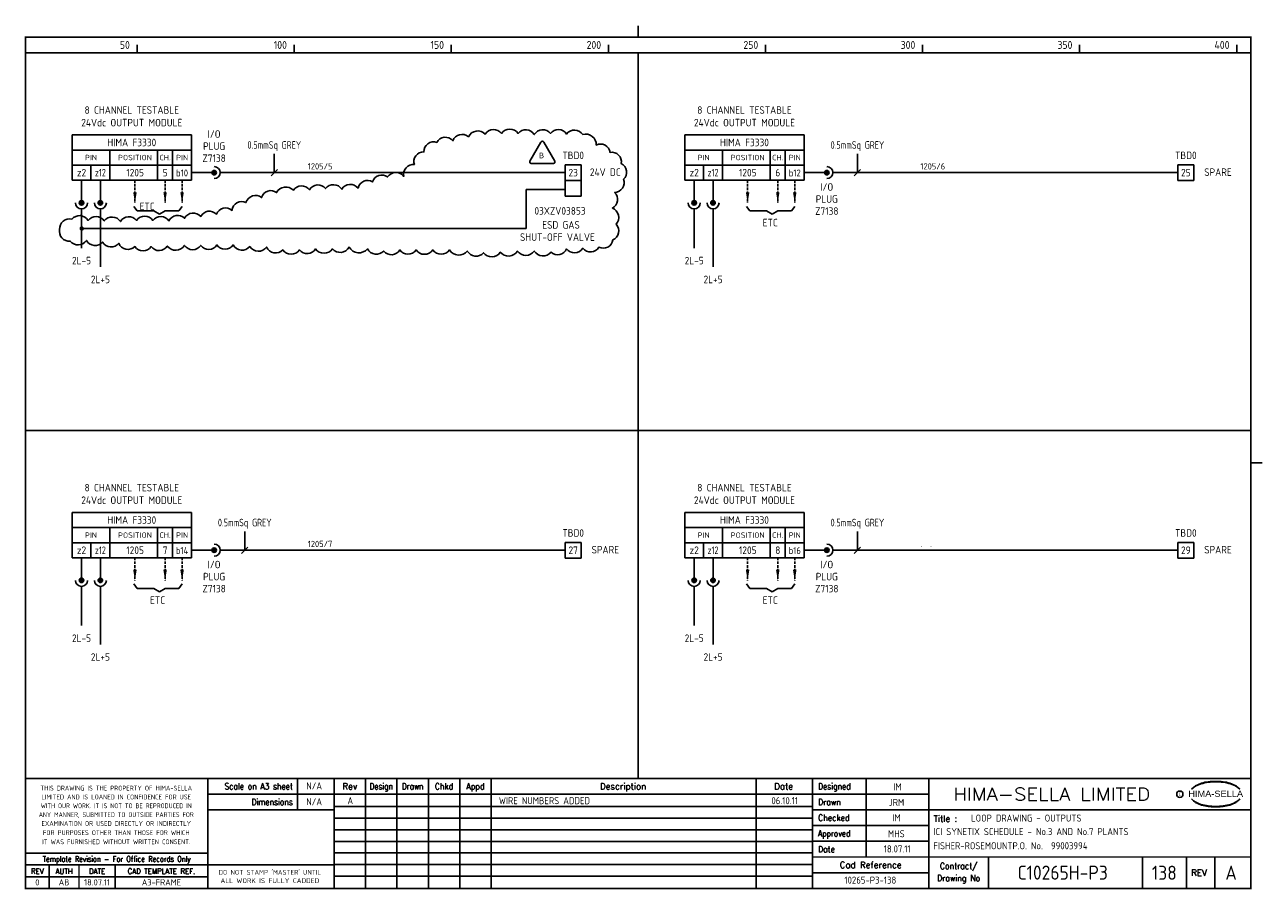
# Model space of a CAD drawing. Extents: x 14 to 408, y 0 to 275.
import ezdxf
from ezdxf.enums import TextEntityAlignment as Align

# ---------------------------------------------------------------- set-up
doc = ezdxf.new("R2010")
doc.units = 0
doc.header["$LTSCALE"] = 0.25
doc.header["$MEASUREMENT"] = 0
doc.linetypes.add('HIDDEN2', pattern=[4.7625, 3.175, -1.5875])
for name, color, linetype in [('00-DRG_FRAME', 12, 'CONTINUOUS'), ('01-DRAW', 7, 'CONTINUOUS'), ('051-TEXT', 2, 'CONTINUOUS'), ('052-TEXT', 2, 'CONTINUOUS'), ('054', 7, 'CONTINUOUS'), ('117', 7, 'CONTINUOUS'), ('117-TEXT', 2, 'CONTINUOUS')]:
    doc.layers.add(name, color=color, linetype=linetype)
doc.styles.add('ARIAL', font='arial.ttf', dxfattribs={"height": 2.5})
doc.styles.add('ISO', font='iso.shx')
doc.styles.add('ROMAND', font='ROMAND')

# ---------------------------------------------------------------- blocks, each defined once
blk = doc.blocks.new('A3-REVA')
at = {"layer": '051-TEXT', "style": 'ISO'}
for tag, p in [('DESIGNED', (292.01, 31.7)), ('A', (117.73, 27.28)), ('DES', (127.73, 27.28)), ('DRN', (137.73, 27.28)), ('CHKD', (147.73, 27.28)), ('APPD', (157.73, 27.28)), ('DATE', (256, 27.28)), ('DRAWN', (291.72, 26.77)), ('CHECKED', (291.72, 21.89)), ('APPD', (291.65, 16.79)), ('DATE', (291.92, 11.96))]:
    blk.add_attdef(tag, text='', height=2.25, dxfattribs=at).set_placement(p, align=Align.CENTER)
blk.add_attdef('DESCRIPTION', (165.03, 27.28), '', height=2.25, dxfattribs=at)
blk = doc.blocks.new('A3-REVB')
at = {"layer": '051-TEXT', "style": 'ISO'}
for tag, p in [('A', (124.85, -20.36)), ('DES', (134.85, -20.36)), ('DRN', (144.85, -20.36)), ('CHKD', (154.85, -20.36)), ('APPD', (164.85, -20.36)), ('DATE', (263.12, -20.36))]:
    blk.add_attdef(tag, text='', height=2.25, dxfattribs=at).set_placement(p, align=Align.CENTER)
blk.add_attdef('DESCRIPTION', (172.15, -20.36), '', height=2.25, dxfattribs=at)
blk = doc.blocks.new('A3-TITLE')
at = {"layer": '051-TEXT', "style": 'ISO'}
blk.add_attdef('TITLE_1', (315.46, 21.78), '', height=2.25, dxfattribs=at)
for tag, p in [('DRGNO', (376.96, 3.24)), ('REV.', (398.2, 3.24))]:
    blk.add_attdef(tag, text='', height=4.5, dxfattribs=at).set_placement(p, align=Align.CENTER)
blk = doc.blocks.new('A3-CONTRACT')
at = {"layer": '051-TEXT', "color": 41, "style": 'ISO'}
for tag, height, p in [('SCALE', 2.25, (106.71, 31.82)), ('DIMS', 2.25, (106.71, 26.8)), ('CAD-REF', 2.25, (283.73, 1.84)), ('CONTRACT', 4.5, (344.94, 3.1))]:
    blk.add_attdef(tag, text='', height=height, dxfattribs=at).set_placement(p, align=Align.CENTER)
for tag, p in [('TITLE_2', (303.86, 17.28)), ('TITLE_3', (303.79, 12.78))]:
    blk.add_attdef(tag, p, '', height=2.25, dxfattribs=at)

msp = doc.modelspace()

# ---------------------------------------------------------------- linework, layer by layer
at = {"layer": '00-DRG_FRAME'}
for p, q in [((50, 266.5), (50, 269)), ((100, 266.5), (100, 269)), ((150, 266.5), (150, 269)), ((200, 266.5), (200, 269)), ((250, 266.5), (250, 269)), ((300, 266.5), (300, 269)), ((350, 266.5), (350, 269)), ((400, 266.5), (400, 269)), ((101.01, 35.5), (101.01, 25.5)), ((122.7, 35.5), (122.7, 0.5)), ((132.7, 0.5), (132.7, 35.5)), ((142.7, 0.5), (142.7, 35.5)), ((152.7, 35.5), (152.7, 0.5)), ((162.7, 35.5), (162.7, 0.5)), ((247, 35.5), (247, 0.5)), ((282, 35.5), (282, 10.5)), ((265, 30.5), (302, 30.5)), ((265, 26.59), (112.7, 26.59)), ((302, 25.5), (265, 25.5)), ((265, 22.89), (112.7, 22.89)), ((265, 20.5), (302, 20.5)), ((265, 19.19), (112.7, 19.19)), ((265, 15.49), (112.7, 15.49)), ((302, 15.5), (265, 15.5)), ((265, 11.79), (112.7, 11.79)), ((265, 8.09), (112.7, 8.09)), ((321, 10.5), (321, 0.5)), ((370, 10.5), (370, 0.5)), ((384, 0.5), (384, 10.5)), ((393, 10.5), (393, 0.5)), ((72.5, 4.25), (14.5, 4.25)), ((265, 4.39), (112.7, 4.39)), ((302, 5.5), (265, 5.5))]:
    msp.add_line(p, q, dxfattribs=at)
at = {"layer": '00-DRG_FRAME', "color": 7}
for p, q in [((173.8, 210.6), (173.8, 223.02)), ((173.8, 223.02), (186.3, 223.02)), ((32.32, 210.6), (173.8, 210.6))]:
    msp.add_line(p, q, dxfattribs=at)
at = {"layer": '00-DRG_FRAME', "const_width": 0.5}
for points in [[(209.5, 271.5), (209.5, 275.18)], [(209.5, 271.5), (209.5, 275.18)], [(14.5, 266.5), (404.5, 266.5)], [(209.5, 35.5), (209.5, 266.5)], [(14.5, 146.31), (404.5, 146.31)], [(404.5, 136), (408.18, 136)], [(404.5, 35.5), (14.5, 35.5)], [(72.5, 0.5), (72.5, 35.5)], [(112.7, 0.5), (112.7, 35.5)], [(265, 35.5), (265, 0.5)], [(302, 0.5), (302, 35.5)], [(265, 30.5), (72.5, 30.5)], [(112.7, 25.5), (72.5, 25.5)], [(404.5, 25.5), (302, 25.5)], [(14.5, 11.75), (72.5, 11.75)], [(14.5, 8), (72.5, 8)], [(22, 0.5), (22, 8)], [(31.5, 0.5), (31.5, 8)], [(43, 0.5), (43, 8)], [(112.7, 8), (72.5, 8)], [(265, 10.5), (404.5, 10.5)]]:
    msp.add_lwpolyline(points, dxfattribs=at)
msp.add_lwpolyline([(14.5, 0.5), (404.5, 0.5), (404.5, 271.5), (14.5, 271.5)], close=True, dxfattribs=at)
at = {"layer": '00-DRG_FRAME', "color": 3}
msp.add_circle((381.88, 30.5), 1, dxfattribs=at)
for centre, radius, start, end in [((390.6, 26.83), 7.24, 106.0532, 133.5024), ((390.88, 27.01), 7.3, 130.419, 136.057), ((390.11, 28.1), 5.98, 122.244, 131.6154), ((389.75, 28.78), 5.21, 111.8206, 122.8668), ((391.78, 24.7), 9.76, 107.5931, 113.9452), ((393.1, 18.5), 15.94, 89.2698, 106.3911), ((392.1, 23.52), 10.99, 96.0146, 107.3203), ((393.29, 16.31), 18.28, 92.8917, 97.3734), ((393.24, 18.86), 15.73, 89.7805, 93.1738), ((393.36, 18.86), 15.73, 86.8262, 90.2195), ((393.51, 18.5), 15.94, 73.6089, 90.7302), ((393.31, 16.31), 18.28, 82.6266, 87.1083), ((394.51, 23.52), 10.99, 72.6797, 83.9854), ((394.83, 24.7), 9.76, 66.0548, 72.4069), ((396, 26.83), 7.24, 46.4976, 73.9468), ((396.85, 28.78), 5.21, 57.1332, 68.1794), ((396.49, 28.1), 5.98, 48.3846, 57.756), ((395.73, 27.01), 7.3, 43.943, 49.581), ((390.88, 34.04), 7.3, 223.943, 229.581), ((390.6, 34.23), 7.24, 226.4976, 253.9468), ((390.11, 32.96), 5.98, 228.3846, 237.756), ((389.75, 32.28), 5.21, 237.1332, 248.1794), ((396, 34.23), 7.24, 286.0532, 313.5024), ((396.85, 32.28), 5.21, 291.8206, 302.8668), ((396.49, 32.96), 5.98, 302.244, 311.6154), ((395.73, 34.04), 7.3, 310.419, 316.057), ((391.78, 36.36), 9.76, 246.0548, 252.4069), ((393.1, 42.56), 15.94, 253.6089, 270.7302), ((392.1, 37.54), 10.99, 252.6797, 263.9854), ((393.29, 44.75), 18.28, 262.6266, 267.1083), ((393.24, 42.19), 15.73, 266.8262, 270.2195), ((393.51, 42.56), 15.94, 269.2698, 286.3911), ((393.36, 42.19), 15.73, 269.7805, 273.1738), ((393.31, 44.75), 18.28, 272.8917, 277.3734), ((394.51, 37.54), 10.99, 276.0146, 287.3203), ((394.83, 36.36), 9.76, 287.5931, 293.9452)]:
    msp.add_arc(centre, radius, start, end, dxfattribs=at)
at = {"layer": '01-DRAW'}
for points in [[(191.86, 240.48, 0.520567), (186.71, 240.65, 0.520567), (186.71, 240.65, 0.520567), (181.56, 240.83, 0.520567), (181.56, 240.83, 0.520567), (176.41, 240.48, 0.520567), (176.41, 240.48, 0.520567), (171.27, 240.83, 0.520567), (171.27, 240.83, 0.520567), (165.94, 240.83, 0.520567), (165.94, 240.83, 0.520567), (160.79, 240.65, 0.520567), (160.79, 240.65, 0.520567), (155.47, 239.77, 0.520567), (155.47, 239.77, 0.520567), (150.5, 238.53, 0.520567), (150.5, 238.53, 0.520567), (145.35, 237.99, 0.520567), (145.35, 237.99, 0.520567), (141.27, 234.98, 0.520567), (141.27, 234.98, 0.520567), (138.25, 230.9, 0.520567), (138.25, 230.9, 0.520567), (134.88, 227.17, 0.520567), (134.88, 227.17, 0.520567), (129.73, 226.99, 0.520567), (129.73, 226.99, 0.520567), (124.94, 225.4, 0.520567), (124.94, 225.4, 0.520567), (120.32, 223.44, 0.520567), (120.32, 223.44, 0.520567), (115.17, 223.09, 0.520567), (115.17, 223.09, 0.520567), (110.02, 223.27, 0.520567), (110.02, 223.27, 0.520567), (104.88, 222.91, 0.520567), (104.88, 222.91, 0.520567), (99.73, 222.73, 0.520567), (99.73, 222.73, 0.520567), (94.4, 222.03, 0.520567), (94.4, 222.03, 0.520567), (89.61, 220.43, 0.520567), (89.61, 220.43, 0.520567), (84.64, 218.83, 0.520567), (84.64, 218.83, 0.520567), (80.2, 216.35, 0.520567), (80.2, 216.35, 0.520567), (75.23, 215.11, 0.520567), (75.23, 215.11, 0.520567), (70.26, 214.4, 0.520567), (70.26, 214.4, 0.520567), (65.11, 213.86, 0.520567), (65.11, 213.86, 0.520567), (60.14, 212.98, 0.520567), (60.14, 212.98, 0.520567), (55, 213.15, 0.520567), (55, 213.15, 0.520567), (49.85, 213.15, 0.520567), (49.85, 213.15, 0.520567), (44.7, 212.8, 0.520567), (44.7, 212.8, 0.520567), (39.55, 212.98, 0.520567), (39.55, 212.98, 0.520567), (34.4, 213.15, 0.520567), (34.4, 213.15, 0.520567), (29.26, 213.51, 0.520567), (29.26, 213.51, 0.520567), (25.35, 210.31, 0.520567), (25.35, 210.31, 0.520567), (28.72, 206.59, 0.520567), (28.72, 206.59, 0.520567), (33.87, 206.77, 0.520567), (33.87, 206.77, 0.520567), (39.02, 206.23, 0.520567), (39.02, 206.23, 0.520567), (44.17, 205.88, 0.520567), (44.17, 205.88, 0.520567), (49.31, 204.81, 0.520567), (49.31, 204.81, 0.520567), (54.46, 204.81, 0.520567), (54.46, 204.81, 0.520567), (59.61, 204.99, 0.520567), (59.61, 204.99, 0.520567), (65.11, 205.17, 0.520567), (65.11, 205.17, 0.520567), (70.26, 205.17, 0.520567), (70.26, 205.17, 0.520567), (75.41, 205.35, 0.520567), (75.41, 205.35, 0.520567), (80.56, 205.35, 0.520567), (80.56, 205.35, 0.520567), (85.88, 204.81, 0.520567), (85.88, 204.81, 0.520567), (91.21, 204.64, 0.520567), (91.21, 204.64, 0.520567), (96.36, 203.75, 0.520567), (96.36, 203.75, 0.520567), (101.68, 203.75, 0.520567), (101.68, 203.75, 0.520567), (106.83, 204.1, 0.520567), (106.83, 204.1, 0.520567), (112.15, 204.1, 0.520567), (112.15, 204.1, 0.520567), (117.48, 204.64, 0.520567), (117.48, 204.64, 0.520567), (123.34, 204.1, 0.520567), (123.34, 204.1, 0.520567), (128.49, 203.4, 0.520567), (128.49, 203.4, 0.520567), (133.63, 203.75, 0.520567), (133.63, 203.75, 0.520567), (138.78, 203.75, 0.520567), (138.78, 203.75, 0.520567), (144.11, 203.75, 0.520567), (144.11, 203.75, 0.520567), (149.43, 203.75, 0.520567), (149.43, 203.75, 0.520567), (155.11, 203.4, 0.520567), (155.11, 203.4, 0.520567), (160.26, 202.86, 0.520567), (160.26, 202.86, 0.520567), (165.59, 203.04, 0.520567), (165.59, 203.04, 0.520567), (171.09, 203.4, 0.520567), (171.09, 203.4, 0.520567), (176.41, 203.4, 0.520567), (176.41, 203.4, 0.520567), (181.74, 203.04, 0.520567), (181.74, 203.04, 0.520567), (186.71, 204.1, 0.520567), (186.71, 204.1, 0.520567), (191.86, 204.28, 0.520567), (191.86, 204.28, 0.520567), (197.01, 204.64, 0.520567), (197.01, 204.64, 0.520567), (201.44, 206.94, 0.520567), (201.44, 206.94, 0.520567), (202.51, 211.91, 0.520567), (202.51, 211.91, 0.520567), (201.27, 217.06, 0.520567), (201.27, 217.06, 0.520567), (201.98, 222.03, 0.520567), (201.98, 222.03, 0.520567), (204.82, 226.28, 0.520567), (204.82, 226.28, 0.520567), (204.11, 231.25, 0.520567), (204.11, 231.25, 0.520567), (200.56, 234.8, 0.520567), (200.56, 234.8, 0.520567), (196.12, 237.11, 0.520567), (196.12, 237.11, 0.520567)], [(178.55, 238.11), (175.03, 232.02, 0.57735), (175.47, 231.26), (182.5, 231.26, 0.57735), (182.94, 232.02), (179.42, 238.11, 0.57735)]]:
    msp.add_lwpolyline(points, format="xyb", close=True, dxfattribs=at)
at = {"layer": '054', "const_width": 0.7}
msp.add_lwpolyline([(32.04, 210.56, 1), (32.74, 210.56, 1)], format="xyb", close=True, dxfattribs=at)
at = {"layer": '117'}
for p, q in [((29.32, 240.36), (29.32, 225.96)), ((67.32, 240.36), (29.32, 240.36)), ((67.32, 240.36), (67.32, 225.96)), ((262.32, 240.36), (224.32, 240.36)), ((224.32, 240.36), (224.32, 225.96)), ((262.32, 240.36), (262.32, 225.96)), ((67.32, 235.56), (29.32, 235.56)), ((41.32, 235.56), (41.32, 225.96)), ((56.52, 235.56), (56.52, 225.96)), ((61.32, 235.56), (61.32, 225.96)), ((262.32, 235.56), (224.32, 235.56)), ((236.32, 235.56), (236.32, 225.96)), ((251.52, 235.56), (251.52, 225.96)), ((256.32, 235.56), (256.32, 225.96)), ((67.32, 230.76), (29.32, 230.76)), ((35.32, 230.76), (35.32, 225.96)), ((186.3, 230.86), (186.3, 225.86)), ((191.3, 230.86), (186.3, 230.86)), ((191.3, 225.86), (191.3, 230.86)), ((262.32, 230.76), (224.32, 230.76)), ((230.32, 230.76), (230.32, 225.96)), ((386.3, 230.86), (381.3, 230.86)), ((381.3, 230.86), (381.3, 225.86)), ((386.3, 225.86), (386.3, 230.86)), ((67.32, 225.96), (29.32, 225.96)), ((32.32, 225.96), (32.32, 218.76)), ((38.32, 225.96), (38.32, 218.76)), ((67.32, 228.36), (74.52, 228.36)), ((76.44, 228.36), (186.3, 228.36)), ((191.3, 225.86), (186.3, 225.86)), ((191.3, 225.84), (186.3, 225.84)), ((186.3, 225.84), (186.3, 220.84)), ((191.3, 220.84), (191.3, 225.84)), ((262.32, 225.96), (224.32, 225.96)), ((227.32, 225.96), (227.32, 218.76)), ((233.32, 225.96), (233.32, 218.76)), ((262.32, 228.36), (269.52, 228.36)), ((271.44, 228.36), (381.3, 228.36)), ((386.3, 225.86), (381.3, 225.86)), ((191.3, 220.84), (186.3, 220.84)), ((32.32, 216.84), (32.32, 204.36)), ((38.32, 216.84), (38.32, 198.36)), ((48.92, 217.62), (50, 216.18)), ((64.32, 217.62), (63.24, 216.18)), ((227.32, 216.84), (227.32, 204.36)), ((233.32, 216.84), (233.32, 198.36)), ((243.92, 217.62), (245, 216.18)), ((259.32, 217.62), (258.24, 216.18)), ((50, 216.18), (55.32, 216.18)), ((55.32, 216.18), (57.12, 215.1)), ((58.92, 216.18), (57.12, 215.1)), ((63.24, 216.18), (58.92, 216.18)), ((245, 216.18), (250.32, 216.18)), ((250.32, 216.18), (252.12, 215.1)), ((253.92, 216.18), (252.12, 215.1)), ((258.24, 216.18), (253.92, 216.18)), ((67.32, 120.17), (29.32, 120.17)), ((29.32, 120.17), (29.32, 105.77)), ((67.32, 120.17), (67.32, 105.77)), ((262.32, 120.17), (224.32, 120.17)), ((224.32, 120.17), (224.32, 105.77)), ((262.32, 120.17), (262.32, 105.77)), ((67.32, 115.37), (29.32, 115.37)), ((41.32, 115.37), (41.32, 105.77)), ((56.52, 115.37), (56.52, 105.77)), ((61.32, 115.37), (61.32, 105.77)), ((262.32, 115.37), (224.32, 115.37)), ((236.32, 115.37), (236.32, 105.77)), ((251.52, 115.37), (251.52, 105.77)), ((256.32, 115.37), (256.32, 105.77)), ((67.32, 110.57), (29.32, 110.57)), ((35.32, 110.57), (35.32, 105.77)), ((186.3, 110.67), (186.3, 105.67)), ((191.3, 110.67), (186.3, 110.67)), ((191.3, 105.67), (191.3, 110.67)), ((262.32, 110.57), (224.32, 110.57)), ((230.32, 110.57), (230.32, 105.77)), ((386.3, 110.67), (381.3, 110.67)), ((381.3, 110.67), (381.3, 105.67)), ((386.3, 105.67), (386.3, 110.67)), ((67.32, 108.17), (74.52, 108.17)), ((76.44, 108.17), (186.3, 108.17)), ((262.32, 108.17), (269.52, 108.17)), ((271.44, 108.17), (381.3, 108.17)), ((67.32, 105.77), (29.32, 105.77)), ((32.32, 105.77), (32.32, 98.57)), ((38.32, 105.77), (38.32, 98.57)), ((191.3, 105.67), (186.3, 105.67)), ((262.32, 105.77), (224.32, 105.77)), ((227.32, 105.77), (227.32, 98.57)), ((233.32, 105.77), (233.32, 98.57)), ((386.3, 105.67), (381.3, 105.67)), ((32.32, 96.65), (32.32, 84.17)), ((38.32, 96.65), (38.32, 78.17)), ((48.92, 97.43), (50, 95.99)), ((50, 95.99), (55.32, 95.99)), ((55.32, 95.99), (57.12, 94.91)), ((58.92, 95.99), (57.12, 94.91)), ((63.24, 95.99), (58.92, 95.99)), ((64.32, 97.43), (63.24, 95.99)), ((227.32, 96.65), (227.32, 84.17)), ((233.32, 96.65), (233.32, 78.17)), ((243.92, 97.43), (245, 95.99)), ((245, 95.99), (250.32, 95.99)), ((250.32, 95.99), (252.12, 94.91)), ((253.92, 95.99), (252.12, 94.91)), ((258.24, 95.99), (253.92, 95.99)), ((259.32, 97.43), (258.24, 95.99))]:
    msp.add_line(p, q, dxfattribs=at)
at = {"layer": '117', "color": 3}
for p, q in [((93.68, 228.36), (93.68, 234.36)), ((279.27, 228.36), (279.27, 234.36)), ((92.68, 227.36), (94.68, 229.36)), ((278.27, 227.36), (280.27, 229.36)), ((84.27, 108.17), (84.27, 114.17)), ((279.27, 108.17), (279.27, 114.17)), ((83.27, 107.17), (85.27, 109.17)), ((278.27, 107.17), (280.27, 109.17))]:
    msp.add_line(p, q, dxfattribs=at)
at = {"layer": '117', "linetype": 'HIDDEN2'}
for p, q in [((49.32, 225.96), (49.32, 218.76)), ((58.92, 225.96), (58.92, 218.76)), ((64.32, 225.96), (64.32, 218.76)), ((244.32, 225.96), (244.32, 218.76)), ((253.92, 225.96), (253.92, 218.76)), ((259.32, 225.96), (259.32, 218.76)), ((49.32, 105.77), (49.32, 98.57)), ((58.92, 105.77), (58.92, 98.57)), ((64.32, 105.77), (64.32, 98.57)), ((244.32, 105.77), (244.32, 98.57)), ((253.92, 105.77), (253.92, 98.57)), ((259.32, 105.77), (259.32, 98.57))]:
    msp.add_line(p, q, dxfattribs=at)
at = {"layer": '117'}
for centre, radius in [((74.52, 228.36), 0.72), ((74.52, 228.36), 0.624), ((74.52, 228.36), 0.528), ((74.52, 228.36), 0.432), ((74.52, 228.36), 0.336), ((269.52, 228.36), 0.72), ((269.52, 228.36), 0.624), ((269.52, 228.36), 0.528), ((269.52, 228.36), 0.432), ((269.52, 228.36), 0.336), ((74.52, 228.36), 0.24), ((74.52, 228.36), 0.144), ((74.52, 228.36), 0.048), ((269.52, 228.36), 0.24), ((269.52, 228.36), 0.144), ((269.52, 228.36), 0.048), ((32.32, 218.76), 0.72), ((32.32, 218.76), 0.624), ((32.32, 218.76), 0.528), ((32.32, 218.76), 0.432), ((32.32, 218.76), 0.336), ((32.32, 218.76), 0.24), ((32.32, 218.76), 0.144), ((32.32, 218.76), 0.048), ((38.32, 218.76), 0.72), ((38.32, 218.76), 0.624), ((38.32, 218.76), 0.528), ((38.32, 218.76), 0.432), ((38.32, 218.76), 0.336), ((38.32, 218.76), 0.24), ((38.32, 218.76), 0.144), ((38.32, 218.76), 0.048), ((227.32, 218.76), 0.72), ((227.32, 218.76), 0.624), ((227.32, 218.76), 0.528), ((227.32, 218.76), 0.432), ((227.32, 218.76), 0.336), ((227.32, 218.76), 0.24), ((227.32, 218.76), 0.144), ((227.32, 218.76), 0.048), ((233.32, 218.76), 0.72), ((233.32, 218.76), 0.624), ((233.32, 218.76), 0.528), ((233.32, 218.76), 0.432), ((233.32, 218.76), 0.336), ((233.32, 218.76), 0.24), ((233.32, 218.76), 0.144), ((233.32, 218.76), 0.048), ((74.52, 108.17), 0.72), ((74.52, 108.17), 0.624), ((74.52, 108.17), 0.528), ((74.52, 108.17), 0.432), ((74.52, 108.17), 0.336), ((74.52, 108.17), 0.24), ((74.52, 108.17), 0.144), ((74.52, 108.17), 0.048), ((269.52, 108.17), 0.72), ((269.52, 108.17), 0.624), ((269.52, 108.17), 0.528), ((269.52, 108.17), 0.432), ((269.52, 108.17), 0.336), ((269.52, 108.17), 0.24), ((269.52, 108.17), 0.144), ((269.52, 108.17), 0.048), ((32.32, 98.57), 0.72), ((32.32, 98.57), 0.624), ((32.32, 98.57), 0.528), ((32.32, 98.57), 0.432), ((32.32, 98.57), 0.336), ((32.32, 98.57), 0.24), ((32.32, 98.57), 0.144), ((32.32, 98.57), 0.048), ((38.32, 98.57), 0.72), ((38.32, 98.57), 0.624), ((38.32, 98.57), 0.528), ((38.32, 98.57), 0.432), ((38.32, 98.57), 0.336), ((38.32, 98.57), 0.24), ((38.32, 98.57), 0.144), ((38.32, 98.57), 0.048), ((227.32, 98.57), 0.72), ((227.32, 98.57), 0.624), ((227.32, 98.57), 0.528), ((227.32, 98.57), 0.432), ((227.32, 98.57), 0.336), ((227.32, 98.57), 0.24), ((227.32, 98.57), 0.144), ((227.32, 98.57), 0.048), ((233.32, 98.57), 0.72), ((233.32, 98.57), 0.624), ((233.32, 98.57), 0.528), ((233.32, 98.57), 0.432), ((233.32, 98.57), 0.336), ((233.32, 98.57), 0.24), ((233.32, 98.57), 0.144), ((233.32, 98.57), 0.048)]:
    msp.add_circle(centre, radius, dxfattribs=at)
for centre, start, end in [((74.52, 228.36), 270, 90), ((269.52, 228.36), 270, 90), ((32.32, 218.76), 180, 0), ((38.32, 218.76), 180, 0), ((227.32, 218.76), 180, 0), ((233.32, 218.76), 180, 0), ((74.52, 108.17), 270, 90), ((269.52, 108.17), 270, 90), ((32.32, 98.57), 180, 0), ((38.32, 98.57), 180, 0), ((227.32, 98.57), 180, 0), ((233.32, 98.57), 180, 0)]:
    msp.add_arc(centre, 1.92, start, end, dxfattribs=at)
for points in [[(49.88, 222.12), (48.76, 222.12), (49.32, 218.76)], [(59.48, 222.12), (58.36, 222.12), (58.92, 218.76)], [(64.88, 222.12), (63.76, 222.12), (64.32, 218.76)], [(244.88, 222.12), (243.76, 222.12), (244.32, 218.76)], [(254.48, 222.12), (253.36, 222.12), (253.92, 218.76)], [(259.88, 222.12), (258.76, 222.12), (259.32, 218.76)], [(49.88, 101.93), (48.76, 101.93), (49.32, 98.57)], [(59.48, 101.93), (58.36, 101.93), (58.92, 98.57)], [(64.88, 101.93), (63.76, 101.93), (64.32, 98.57)], [(244.88, 101.93), (243.76, 101.93), (244.32, 98.57)], [(254.48, 101.93), (253.36, 101.93), (253.92, 98.57)], [(259.88, 101.93), (258.76, 101.93), (259.32, 98.57)]]:
    msp.add_solid(points, dxfattribs=at)

# ---------------------------------------------------------------- block references
at = {"layer": '00-DRG_FRAME'}
for name, p, values in [('A3-CONTRACT', (-0.35, 0.19), {'TITLE_2': 'ICI SYNETIX SCHEDULE - No.3 AND No.7 PLANTS', 'TITLE_3': 'FISHER-ROSEMOUNTP.O. No.  99003994', 'CAD-REF': '10265-P3-138', 'CONTRACT': 'C10265H-P3', 'SCALE': 'N/A', 'DIMS': 'N/A'}), ('A3-REVB', (-7, 47.68), {'A': 'A', 'DESCRIPTION': 'WIRE NUMBERS ADDED', 'DATE': '06.10.11'}), ('A3-TITLE', (0, 0), {'TITLE_1': 'LOOP DRAWING - OUTPUTS', 'DRGNO': '138', 'REV.': 'A'})]:
    msp.add_blockref(name, p, dxfattribs=at).add_auto_attribs(values)
ref = msp.add_blockref('A3-REVA', (0, 0), dxfattribs=at)
ref.add_attrib('DESIGNED', 'IM', dxfattribs={"layer": '051-TEXT', "height": 2.25, "style": 'ISO'}).set_placement((292.01, 31.7), align=Align.CENTER)
ref.add_attrib('DRAWN', 'JRM', dxfattribs={"layer": '051-TEXT', "height": 2.25, "style": 'ISO'}).set_placement((291.72, 26.77), align=Align.CENTER)
ref.add_attrib('CHECKED', 'IM', dxfattribs={"layer": '051-TEXT', "height": 2.25, "style": 'ISO'}).set_placement((291.72, 21.89), align=Align.CENTER)
ref.add_attrib('APPD', 'MHS', dxfattribs={"layer": '051-TEXT', "height": 2.25, "style": 'ISO'}).set_placement((291.65, 16.79), align=Align.CENTER)
ref.add_attrib('DATE', '18.07.11', dxfattribs={"layer": '051-TEXT', "height": 2.25, "style": 'ISO'}).set_placement((291.92, 11.96), align=Align.CENTER)

# ---------------------------------------------------------------- texts
at = {"layer": '00-DRG_FRAME', "style": 'ISO'}
for s, p in [('50', (47.69, 267.75)), ('100', (97.69, 267.75)), ('150', (147.69, 267.75)), ('200', (197.69, 267.75)), ('250', (247.69, 267.75)), ('300', (297.69, 267.75)), ('350', (347.69, 267.75)), ('400', (397.69, 267.75))]:
    msp.add_text(s, height=2.5, dxfattribs=at).set_placement(p, align=Align.RIGHT)
at = {"layer": '00-DRG_FRAME', "color": 3, "style": 'ISO'}
for s, width, p in [('THIS DRAWING IS THE PROPERTY OF HIMA-SELLA', 0.9, (43.36, 32.44)), ("DO NOT STAMP 'MASTER' UNTIL", 0.95, (92.25, 5.79))]:
    msp.add_text(s, height=1.53, dxfattribs=dict(at, width=width)).set_placement(p, align=Align.MIDDLE)
at = {"layer": '00-DRG_FRAME', "color": 4, "style": 'ROMAND', "width": 0.87}
for s, p in [('Scale on A3 sheet', (99.54, 32)), ('Dimensions', (99.54, 27.01))]:
    msp.add_text(s, height=2, dxfattribs=at).set_placement(p, align=Align.RIGHT)
at = {"layer": '00-DRG_FRAME', "color": 4, "style": 'ROMAND'}
for s, p in [('Rev', (117.7, 32)), ('Description', (204.69, 32)), ('Date', (255.79, 32))]:
    msp.add_text(s, height=2, dxfattribs=at).set_placement(p, align=Align.CENTER)
for s, width, p in [('Design', 0.85, (127.7, 32)), ('Drawn', 0.85, (137.7, 32)), ('Chkd', 0.9, (147.7, 32)), ('Appd', 0.9, (157.7, 32))]:
    msp.add_text(s, height=2, dxfattribs=dict(at, width=width)).set_placement(p, align=Align.CENTER)
for s, width, p in [('Designed', 0.87, (266.75, 32)), ('Drawn', 0.9, (266.75, 27)), ('Checked', 0.9, (266.75, 22)), ('Approved', 0.85, (266.75, 17)), ('Date', 0.9, (266.75, 12))]:
    msp.add_text(s, height=2, dxfattribs=dict(at, width=width)).set_placement(p)
at = {"layer": '00-DRG_FRAME', "style": 'ROMAND', "width": 1.15}
msp.add_text('HIMA-SELLA LIMITED', height=4, dxfattribs=at).set_placement((341.1, 30.5), align=Align.MIDDLE)
at = {"layer": '00-DRG_FRAME', "style": 'ARIAL', "width": 1.05}
msp.add_text('HIMA-SELLA', height=2, dxfattribs=at).set_placement((393.3, 29.63), align=Align.CENTER)
at = {"layer": '00-DRG_FRAME', "color": 3, "style": 'ISO'}
for s, width, p in [('LIMITED AND IS LOANED IN CONFIDENCE FOR USE', 0.9, (43.36, 29.62)), ('WITH OUR WORK. IT IS NOT TO BE REPRODUCED IN', 0.87, (43.36, 26.81)), ('ANY MANNER, SUBMITTED TO OUTSIDE PARTIES FOR', 0.87, (43.36, 23.99)), ('EXAMINATION OR USED DIRECTLY OR INDIRECTLY', 0.9, (43.36, 21.18)), ('IT WAS FURNISHED WITHOUT WRITTEN CONSENT.', 0.9, (43.36, 15.35)), ('FOR PURPOSES OTHER THAN THOSE FOR WHICH', 0.9, (43.36, 18.27))]:
    msp.add_text(s, height=1.53, dxfattribs=dict(at, width=width)).set_placement(p, align=Align.MIDDLE_CENTER)
at = {"layer": '00-DRG_FRAME', "color": 3, "style": 'ISO', "width": 0.9}
msp.add_text('C', height=1, dxfattribs=at).set_placement((381.84, 30), align=Align.CENTER)
at = {"layer": '00-DRG_FRAME', "color": 4, "style": 'ROMAND'}
msp.add_text('Title :', height=2, dxfattribs=at).set_placement((303.5, 21.75))
for s, height, width, p in [('Template Revision - For Office Records Only', 1.8, 0.85, (43.5, 9.62)), ('Contract/', 2, 0.9, (311.5, 7.5)), ('REV', 1.8, 0.9, (18.25, 6)), ('AUTH', 1.8, 0.9, (26.75, 6)), ('DATE', 1.8, 0.9, (37.25, 6)), ('CAD TEMPLATE REF.', 1.8, 0.9, (57.75, 6)), ('Drawing No', 2, 0.9, (311.5, 3.5))]:
    msp.add_text(s, height=height, dxfattribs=dict(at, width=width)).set_placement(p, align=Align.MIDDLE)
for s, p in [('Cad Reference', (283.5, 8)), ('REV', (388, 5.5))]:
    msp.add_text(s, height=2, dxfattribs=at).set_placement(p, align=Align.MIDDLE)
at = {"layer": '00-DRG_FRAME', "color": 41, "style": 'ISO'}
for s, p in [('0', (18.25, 1.45)), ('AB', (26.75, 1.45)), ('18.07.11', (37.25, 1.45)), ('A3-FRAME', (57.75, 1.45))]:
    msp.add_text(s, height=2, dxfattribs=at).set_placement(p, align=Align.CENTER)
at = {"layer": '00-DRG_FRAME', "color": 3, "style": 'ISO'}
msp.add_text('ALL WORK IS FULLY CADDED', height=1.53, dxfattribs=at).set_placement((92.25, 2.98), align=Align.MIDDLE_CENTER)
at = {"layer": '052-TEXT', "style": 'ISO'}
msp.add_text('B', height=1.8, dxfattribs=at).set_placement((179.55, 233.83), align=Align.MIDDLE_RIGHT)
at = {"layer": '117-TEXT', "style": 'ISO'}
for s, height, p in [('8 CHANNEL TESTABLE', 2.4, (48.32, 247.08)), ('8 CHANNEL TESTABLE', 2.4, (243.32, 247.08)), ('24Vdc OUTPUT MODULE', 2.4, (48.32, 243.08)), ('24Vdc OUTPUT MODULE', 2.4, (243.32, 243.08)), ('I/O', 2.4, (74.52, 239.43)), ('HIMA F3330', 2.4, (48.32, 236.76)), ('PLUG', 2.4, (74.52, 235.59)), ('HIMA F3330', 2.4, (243.32, 236.76)), ('PIN', 1.728, (35.32, 232.3)), ('POSITION', 1.728, (49.32, 232.3)), ('CH.', 1.728, (58.92, 232.3)), ('PIN', 1.73, (64.32, 232.3)), ('Z7138', 2.4, (74.52, 231.75)), ('PIN', 1.728, (230.32, 232.3)), ('POSITION', 1.728, (244.32, 232.3)), ('CH.', 1.728, (253.92, 232.3)), ('PIN', 1.73, (259.32, 232.3)), ('z2', 2.4, (32.32, 227.16)), ('1205', 2.4, (49.37, 227.16)), ('5', 2.4, (58.92, 227.16)), ('b10', 2.2, (64.32, 227.16)), ('z2', 2.4, (227.32, 227.16)), ('1205', 2.4, (244.37, 227.16)), ('6', 2.4, (253.92, 227.16)), ('b12', 2.2, (259.32, 227.16)), ('I/O', 2.4, (269.52, 222.6)), ('PLUG', 2.4, (269.52, 218.76)), ('ETC', 2.4, (53.19, 216.44)), ('Z7138', 2.4, (269.52, 214.92)), ('ETC', 2.4, (251.52, 211.26)), ('8 CHANNEL TESTABLE', 2.4, (48.32, 126.89)), ('8 CHANNEL TESTABLE', 2.4, (243.32, 126.89)), ('24Vdc OUTPUT MODULE', 2.4, (48.32, 122.89)), ('24Vdc OUTPUT MODULE', 2.4, (243.32, 122.89)), ('HIMA F3330', 2.4, (48.32, 116.57)), ('HIMA F3330', 2.4, (243.32, 116.57)), ('PIN', 1.728, (35.32, 112.1)), ('POSITION', 1.728, (49.32, 112.1)), ('CH.', 1.728, (58.92, 112.1)), ('PIN', 1.73, (64.32, 112.11)), ('PIN', 1.728, (230.32, 112.1)), ('POSITION', 1.728, (244.32, 112.1)), ('CH.', 1.728, (253.92, 112.1)), ('PIN', 1.73, (259.32, 112.11)), ('z2', 2.4, (32.32, 106.97)), ('1205', 2.4, (49.37, 106.97)), ('7', 2.4, (58.92, 106.97)), ('b14', 2.2, (64.32, 106.97)), ('z2', 2.4, (227.32, 106.97)), ('1205', 2.4, (244.37, 106.97)), ('8', 2.4, (253.92, 106.97)), ('b16', 2.2, (259.32, 106.97)), ('I/O', 2.4, (74.52, 102.41)), ('I/O', 2.4, (269.52, 102.41)), ('PLUG', 2.4, (74.52, 98.57)), ('PLUG', 2.4, (269.52, 98.57)), ('Z7138', 2.4, (74.52, 94.73)), ('Z7138', 2.4, (269.52, 94.73)), ('ETC', 2.4, (56.52, 91.07)), ('ETC', 2.4, (251.52, 91.07))]:
    msp.add_text(s, height=height, dxfattribs=at).set_placement(p, align=Align.CENTER)
for s, width, p in [('0.5mmSq GREY', 0.85, (93.68, 235.97)), ('0.5mmSq GREY', 0.85, (279.27, 235.97)), ('z12', 0.8, (38.32, 227.16)), ('z12', 0.8, (233.32, 227.16)), ('0.5mmSq GREY', 0.85, (84.27, 115.78)), ('0.5mmSq GREY', 0.85, (279.27, 115.78)), ('z12', 0.8, (38.32, 106.97)), ('z12', 0.8, (233.32, 106.97))]:
    msp.add_text(s, height=2.4, dxfattribs=dict(at, width=width)).set_placement(p, align=Align.CENTER)
for s, p in [('TBD0', (188.8, 233.86)), ('TBD0', (383.8, 233.86)), ('23', (188.8, 228.36)), ('24V DC', (199.02, 228.52)), ('25', (383.8, 228.36)), ('SPARE', (394.02, 228.52)), ('03XZV03853', (184.61, 216.2)), ('ESD GAS', (184.92, 211.73)), ('SHUT-OFF VALVE', (183.79, 207.83)), ('2L-5', (32.32, 200.36)), ('2L-5', (227.32, 200.36)), ('2L+5', (38.32, 194.36)), ('2L+5', (233.32, 194.36)), ('TBD0', (188.8, 113.67)), ('TBD0', (383.8, 113.67)), ('27', (188.8, 108.17)), ('SPARE', (199.02, 108.33)), ('29', (383.8, 108.17)), ('SPARE', (394.02, 108.33)), ('2L-5', (32.32, 80.17)), ('2L-5', (227.32, 80.17)), ('2L+5', (38.32, 74.17)), ('2L+5', (233.32, 74.17))]:
    msp.add_text(s, height=2.4, dxfattribs=at).set_placement(p, align=Align.MIDDLE)
at = {"layer": '117-TEXT', "color": 3, "style": 'ISO'}
for s, p in [('1205/5', (104.32, 230.36)), ('1205/6', (299.32, 230.36)), ('1205/7', (104.32, 110.17)), ('.  .', (299.32, 110.17))]:
    msp.add_text(s, height=2, dxfattribs=at).set_placement(p, align=Align.MIDDLE_LEFT)

doc.saveas('drawing.dxf')
